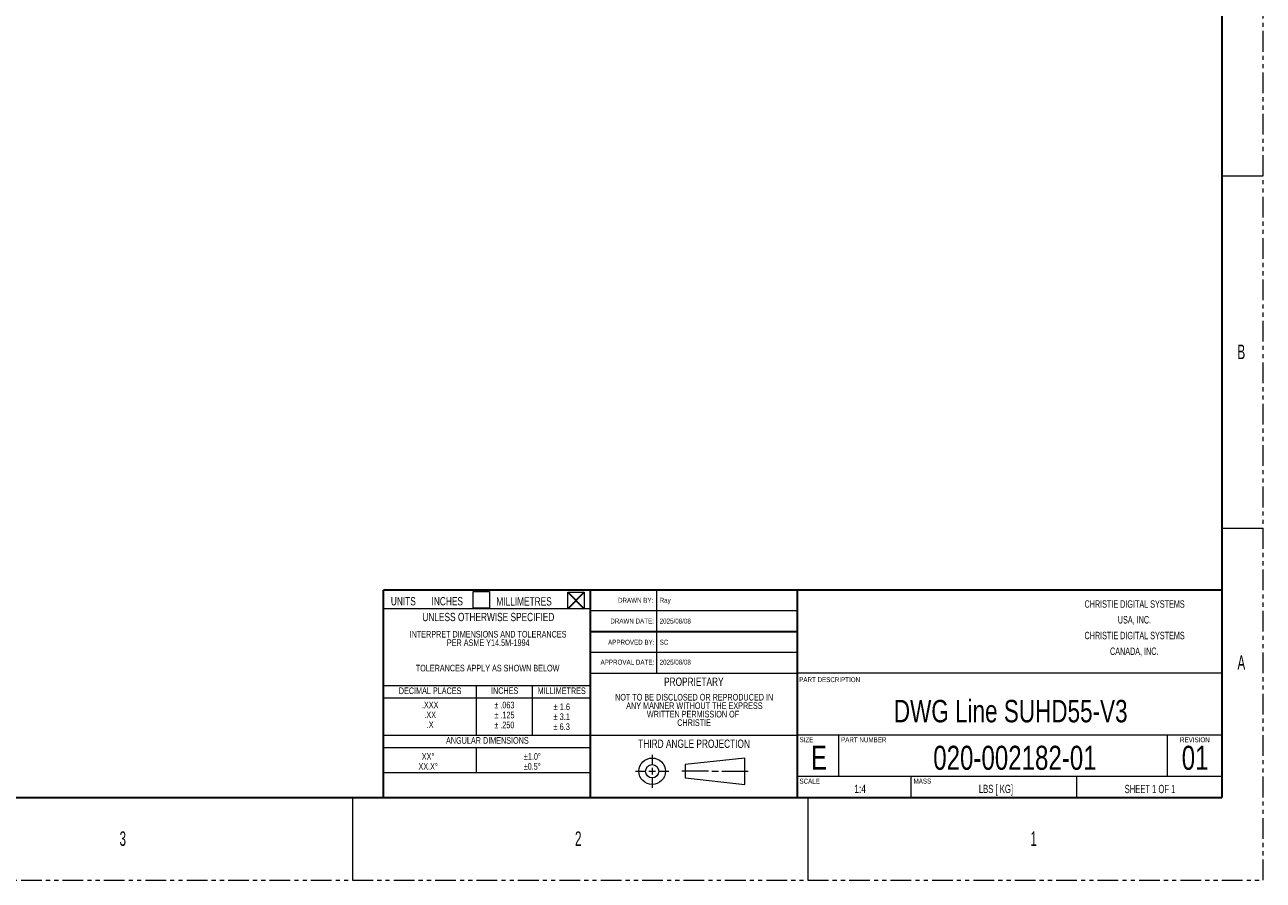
# Model space of a CAD drawing. Header units: millimetres. Extents: x 0 to 1118, y 0 to 864.
# Tile 39 of 254: x 738 to 1118, y 0 to 262. Entities that reach past the tile are written whole.
import ezdxf

# ---------------------------------------------------------------- set-up
doc = ezdxf.new("R2010")
doc.units = ezdxf.units.MM
doc.linetypes.add('PHANTOM', pattern=[12.7, 6.35, -1.27, 1.27, -1.27, 1.27, -1.27])
doc.styles.add('SLDTEXTSTYLE0', font='TXT', dxfattribs={"width": 0.75})
doc.styles.add('SLDTEXTSTYLE1', font='TXT', dxfattribs={"width": 0.605})
doc.styles.add('SLDTEXTSTYLE3', font='TXT', dxfattribs={"width": 0.7})
doc.styles.add('SLDTEXTSTYLE4', font='TXT', dxfattribs={"width": 0.6})
doc.styles.add('SLDTEXTSTYLE5', font='TXT', dxfattribs={"width": 0.694444})
doc.styles.add('SLDTEXTSTYLE6', font='TXT', dxfattribs={"width": 0.6875})

# ---------------------------------------------------------------- blocks, each defined once
blk = doc.blocks.new('SW_NOTE_0_2')
at = {"color": 0, "linetype": 'Continuous', "lineweight": 0, "char_height": 2.286, "attachment_point": 2, "style": 'SLDTEXTSTYLE1'}
for s, insert in [('CHRISTIE DIGITAL SYSTEMS', (21.65, 2.95)), ('USA, INC.', (21.61, -1.88)), ('CHRISTIE DIGITAL SYSTEMS', (21.65, -6.71)), ('CANADA, INC.', (21.54, -11.53))]:
    blk.add_mtext(s, dxfattribs=dict(at, insert=insert))
blk = doc.blocks.new('SW_NOTE_0_3')
at = {"color": 0, "linetype": 'Continuous', "lineweight": 0, "char_height": 2.032, "attachment_point": 2, "style": 'SLDTEXTSTYLE0'}
for s, insert in [('NOT TO BE DISCLOSED OR REPRODUCED IN', (26.92, 2.62)), ('ANY MANNER WITHOUT THE EXPRESS', (27.01, 0.02)), ('WRITTEN PERMISSION OF', (26.57, -2.57)), ('CHRISTIE', (26.91, -5.17))]:
    blk.add_mtext(s, dxfattribs=dict(at, insert=insert))
blk = doc.blocks.new('SW_NOTE_0_4')
at = {"color": 0, "linetype": 'Continuous', "lineweight": 0, "char_height": 2.032, "attachment_point": 2, "style": 'SLDTEXTSTYLE0'}
for s, insert in [('.XXX', (3.14, 2.62)), ('.XX', (3.14, -0.43)), ('.X', (3.13, -3.48))]:
    blk.add_mtext(s, dxfattribs=dict(at, insert=insert))
blk = doc.blocks.new('SW_NOTE_0_5')
at = {"color": 0, "linetype": 'Continuous', "lineweight": 0, "char_height": 2.032, "attachment_point": 2, "style": 'SLDTEXTSTYLE0'}
for s, insert in [('± .063', (3.78, 2.62)), ('± .250', (3.77, -3.48)), ('± .125', (3.81, -0.43))]:
    blk.add_mtext(s, dxfattribs=dict(at, insert=insert))
blk = doc.blocks.new('SW_NOTE_0_6')
at = {"color": 0, "linetype": 'Continuous', "lineweight": 0, "char_height": 2.032, "attachment_point": 2, "style": 'SLDTEXTSTYLE3'}
for s, insert in [('± 1.6', (3.02, 2.62)), ('± 6.3', (2.98, -3.48)), ('± 3.1', (3.01, -0.43))]:
    blk.add_mtext(s, dxfattribs=dict(at, insert=insert))
blk = doc.blocks.new('SW_NOTE_0_7')
at = {"color": 0, "linetype": 'Continuous', "lineweight": 0, "char_height": 2.032, "attachment_point": 2, "style": 'SLDTEXTSTYLE0'}
for s, insert in [('XX°', (2.38, 2.62)), ('XX.X°', (2.41, -0.43))]:
    blk.add_mtext(s, dxfattribs=dict(at, insert=insert))
blk = doc.blocks.new('SW_NOTE_0_8')
at = {"color": 0, "linetype": 'Continuous', "lineweight": 0, "char_height": 2.032, "attachment_point": 2, "style": 'SLDTEXTSTYLE0'}
for s, insert in [('±1.0°', (3.18, 2.62)), ('±0.5°', (3.14, -0.43))]:
    blk.add_mtext(s, dxfattribs=dict(at, insert=insert))
blk = doc.blocks.new('SW_NOTE_0_9')
at = {"color": 0, "linetype": 'Continuous', "lineweight": 0, "char_height": 2.032, "attachment_point": 2, "style": 'SLDTEXTSTYLE0'}
for s, insert in [('INTERPRET DIMENSIONS AND TOLERANCES', (26.42, 2.62)), ('PER ASME Y14.5M-1994', (26.48, 0.02)), ('TOLERANCES APPLY AS SHOWN BELOW', (26.29, -7.77))]:
    blk.add_mtext(s, dxfattribs=dict(at, insert=insert))

msp = doc.modelspace()

# ---------------------------------------------------------------- linework, layer by layer
at = {"color": 7, "linetype": 'PHANTOM', "lineweight": 18}
for p, q in [((1117.6, 0), (1117.6, 863.6)), ((0, 0), (1117.6, 0))]:
    msp.add_line(p, q, dxfattribs=at)
at = {"color": 7, "linetype": 'Continuous', "lineweight": 35}
for p, q in [((1104.9, 838.2), (1104.9, 25.4)), ((911.225, 88.9), (847.725, 88.9)), ((847.725, 25.4), (847.725, 88.9)), ((904.257, 88.265), (909.337, 83.185)), ((909.337, 88.265), (904.257, 83.185)), ((974.725, 88.9), (911.225, 88.9)), ((911.225, 25.4), (911.225, 88.9)), ((1104.9, 88.9), (974.725, 88.9)), ((974.725, 25.4), (974.725, 88.9)), ((911.225, 76.2), (974.725, 76.2)), ((12.7, 25.4), (1104.9, 25.4))]:
    msp.add_line(p, q, dxfattribs=at)
at = {"color": 7, "linetype": 'Continuous', "lineweight": 18}
for p, q in [((1104.9, 215.9), (1117.6, 215.9)), ((1104.9, 107.95), (1117.6, 107.95)), ((847.725, 25.4), (847.725, 88.9)), ((875.214, 88.486), (880.294, 88.486)), ((875.214, 83.406), (875.214, 88.486)), ((880.294, 88.486), (880.294, 83.406)), ((904.257, 88.265), (909.337, 88.265)), ((904.257, 83.185), (904.257, 88.265)), ((909.337, 88.265), (909.337, 83.185)), ((911.225, 25.4), (911.225, 88.9)), ((931.545, 63.5), (931.545, 88.9)), ((974.725, 25.4), (974.725, 88.9)), ((1104.9, 25.4), (1104.9, 88.9)), ((911.225, 83.185), (847.725, 83.185)), ((880.294, 83.406), (875.214, 83.406)), ((909.337, 83.185), (904.257, 83.185)), ((974.725, 82.55), (911.225, 82.55)), ((974.725, 76.2), (911.225, 76.2)), ((974.725, 69.85), (911.225, 69.85)), ((974.725, 69.85), (911.225, 69.85)), ((911.225, 63.5), (974.725, 63.5)), ((1104.9, 63.5), (974.725, 63.5)), ((847.725, 59.69), (911.225, 59.69)), ((876.3, 44.45), (876.3, 59.69)), ((893.445, 44.45), (893.445, 59.69)), ((847.725, 55.88), (911.225, 55.88)), ((847.725, 44.45), (911.225, 44.45)), ((911.225, 44.45), (974.725, 44.45)), ((1104.9, 44.45), (974.725, 44.45)), ((987.425, 31.75), (987.425, 44.45)), ((1088.2, 31.75), (1088.2, 44.45)), ((847.725, 40.64), (911.225, 40.64)), ((876.3, 33.02), (876.3, 40.64)), ((930.16, 38.481), (930.16, 35.433)), ((930.16, 34.417), (930.16, 32.385)), ((958.608, 37.465), (940.32, 35.433)), ((940.32, 35.433), (940.32, 31.369)), ((958.608, 29.337), (958.608, 37.465)), ((847.725, 33.02), (911.225, 33.02)), ((925.08, 33.401), (928.128, 33.401)), ((929.144, 33.401), (931.176, 33.401)), ((930.16, 31.369), (930.16, 28.321)), ((932.192, 33.401), (935.24, 33.401)), ((947.432, 33.401), (939.304, 33.401)), ((940.32, 31.369), (958.608, 29.337)), ((948.448, 33.401), (950.48, 33.401)), ((951.496, 33.401), (959.624, 33.401)), ((1104.9, 31.75), (974.725, 31.75)), ((1009.65, 25.4), (1009.65, 31.75)), ((1060.45, 25.4), (1060.45, 31.75)), ((784.225, 25.4), (847.725, 25.4)), ((838.2, 25.4), (838.2, 0)), ((911.225, 25.4), (847.725, 25.4)), ((974.725, 25.4), (911.225, 25.4)), ((1104.9, 25.4), (974.725, 25.4)), ((977.9, 25.4), (977.9, 0))]:
    msp.add_line(p, q, dxfattribs=at)
for radius in [4.064, 2.032]:
    msp.add_circle((930.16, 33.401), radius, dxfattribs=at)

# ---------------------------------------------------------------- block references
at = {"color": 7, "linetype": 'Continuous', "lineweight": 0}
for name, p in [('SW_NOTE_0_2', (1056.494, 82.869)), ('SW_NOTE_0_9', (853.397, 73.812)), ('SW_NOTE_0_3', (916.114, 54.5)), ('SW_NOTE_0_4', (858.932, 52.148)), ('SW_NOTE_0_5', (881.054, 52.1)), ('SW_NOTE_0_6', (899.421, 51.555)), ('SW_NOTE_0_7', (859.04, 36.333)), ('SW_NOTE_0_8', (890.232, 36.336))]:
    msp.add_blockref(name, p, dxfattribs=at)

# ---------------------------------------------------------------- texts
for s, insert, char_height, attachment_point, style in [('B', (1109.694, 164.198), 4.445, 1, 'SLDTEXTSTYLE4'), ('UNITS', (850.006, 86.804), 2.54, 1, 'SLDTEXTSTYLE0'), ('INCHES', (862.49, 86.804), 2.54, 1, 'SLDTEXTSTYLE0'), ('MILLIMETRES', (882.368, 86.756), 2.54, 1, 'SLDTEXTSTYLE0'), ('DRAWN BY:', (919.688, 86.579), 1.524, 1, 'SLDTEXTSTYLE0'), ('Ray', (932.468, 86.579), 1.524, 1, 'SLDTEXTSTYLE0'), ('UNLESS OTHERWISE SPECIFIED', (879.915, 81.963), 2.54, 2, 'SLDTEXTSTYLE0'), ('DRAWN DATE:', (917.327, 80.209), 1.524, 1, 'SLDTEXTSTYLE0'), ('2025/08/08', (932.468, 80.209), 1.524, 1, 'SLDTEXTSTYLE0'), ('APPROVED BY:', (916.641, 73.727), 1.524, 1, 'SLDTEXTSTYLE0'), ('SC', (932.468, 73.727), 1.524, 1, 'SLDTEXTSTYLE0'), ('A', (1109.694, 68.948), 4.445, 1, 'SLDTEXTSTYLE4'), ('APPROVAL DATE:', (914.335, 67.612), 1.524, 1, 'SLDTEXTSTYLE0'), ('2025/08/08', (932.468, 67.612), 1.524, 1, 'SLDTEXTSTYLE0'), ('PROPRIETARY', (942.945, 62.128), 2.54, 2, 'SLDTEXTSTYLE0'), ('PART DESCRIPTION', (975.259, 62.249), 1.524, 1, 'SLDTEXTSTYLE0'), ('DECIMAL PLACES', (862.049, 59.097), 2.032, 2, 'SLDTEXTSTYLE0'), ('INCHES', (884.916, 59.125), 2.032, 2, 'SLDTEXTSTYLE0'), ('MILLIMETRES', (902.412, 59.092), 2.032, 2, 'SLDTEXTSTYLE0'), ('DWG Line SUHD55-V3', (1040.143, 55.276), 6.87917, 2, 'SLDTEXTSTYLE0'), ('ANGULAR DIMENSIONS', (879.611, 43.864), 2.032, 2, 'SLDTEXTSTYLE0'), ('THIRD ANGLE PROJECTION', (943.017, 43.116), 2.54, 2, 'SLDTEXTSTYLE0'), ('SIZE', (975.365, 43.836), 1.524, 1, 'SLDTEXTSTYLE0'), ('PART NUMBER', (988.103, 43.816), 1.524, 1, 'SLDTEXTSTYLE0'), ('REVISION', (1092.066, 43.816), 1.524, 1, 'SLDTEXTSTYLE0'), ('E', (981.33, 41.216), 7.366, 2, 'SLDTEXTSTYLE0'), ('020-002182-01', (1041.437, 41.216), 7.366, 2, 'SLDTEXTSTYLE0'), ('01', (1096.705, 41.216), 7.366, 2, 'SLDTEXTSTYLE0'), ('SCALE', (975.337, 31.13), 1.524, 1, 'SLDTEXTSTYLE0'), ('MASS', (1010.34, 31.134), 1.524, 1, 'SLDTEXTSTYLE0'), ('1:4', (993.946, 29.272), 2.54, 2, 'SLDTEXTSTYLE0'), ('LBS [ KG]', (1035.611, 29.264), 2.54, 2, 'SLDTEXTSTYLE5'), ('SHEET 1 OF 1', (1082.862, 29.237), 2.54, 2, 'SLDTEXTSTYLE6'), ('3', (766.794, 14.973), 4.445, 1, 'SLDTEXTSTYLE4'), ('2', (906.494, 14.973), 4.445, 1, 'SLDTEXTSTYLE4'), ('1', (1046.194, 14.973), 4.445, 1, 'SLDTEXTSTYLE4')]:
    msp.add_mtext(s, dxfattribs=dict(at, insert=insert, char_height=char_height, attachment_point=attachment_point, style=style))

doc.saveas('drawing.dxf')
